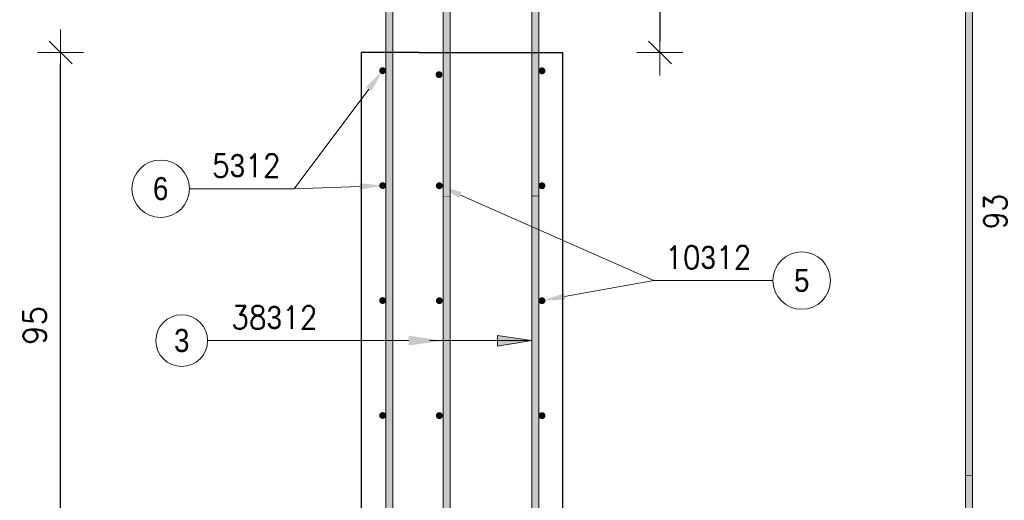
# Model space of a CAD drawing. Extents: x 72518 to 104580, y -134755 to -121361.
# Tile 2 of 47: x 74080 to 75792, y -132695 to -131859. Entities that reach past the tile are written whole.
import ezdxf

# ---------------------------------------------------------------- set-up
doc = ezdxf.new("R2010")
doc.units = 0
doc.header["$LTSCALE"] = 5
doc.header["$MEASUREMENT"] = 0
for name, color, linetype, lineweight in [('AutoCAD_Structural_Detailing_deskowanie', 2, 'Continuous', 30), ('AutoCAD_Structural_Detailing_kształt pręta', 7, 'Continuous', 13), ('AutoCAD_Structural_Detailing_opis kształtu pręta', 7, 'Continuous', 13), ('AutoCAD_Structural_Detailing_opis rozkładu', 7, 'Continuous', 13), ('AutoCAD_Structural_Detailing_pręt wyrzucony', 7, 'Continuous', 13), ('AutoCAD_Structural_Detailing_pręty punktowe', 7, 'Continuous', 40), ('PS HATCH', 252, 'Continuous', 9), ('PS_DIM', 4, 'Continuous', 13)]:
    doc.layers.add(name, color=color, linetype=linetype, lineweight=lineweight)
doc.styles.add('r-gil', font='GIL_____.TTF', dxfattribs={"width": 0.9})
doc.styles.add('r-simplex', font='simplex.shx', dxfattribs={"width": 0.9})
doc.styles.add('styl2M', font='simplex.shx')
doc.dimstyles.new('RBCT DIM 20_M', dxfattribs={"dimtxt": 40, "dimasz": 20, "dimexe": 20, "dimexo": 150, "dimgap": 25, "dimtad": 1, "dimdec": 1, "dimlfac": 0.1, "dimzin": 9, "dimdsep": 46, "dimtxsty": 'styl2M', "dimblk": 'dimznak', "dimcen": 40, "dimse1": 1, "dimse2": 1, "dimclrd": 8, "dimclre": 8, "dimclrt": 4, "dimadec": 0, "dimazin": 0, "dimtfac": 1, "dimtdec": 1, "dimtix": 1, "dimtmove": 2, "dimatfit": 3, "dimldrblk": 'dimznak', "dimfxl": 5, "dimfxlon": 1, "dimarcsym": 0})

# ---------------------------------------------------------------- blocks, each defined once
blk = doc.blocks.new('dimznak')
at = {"color": 0}
for points in [[(0, 2), (0, -2)], [(-2, 0), (2, 0)]]:
    blk.add_lwpolyline(points, dxfattribs=at)
at = {"color": 3}
blk.add_lwpolyline([(1, 1), (-1, -1)], dxfattribs=at)
blk = doc.blocks.new('*D62')
at = {"layer": 'Defpoints', "color": 0, "transparency": 16777216}
for p in [(74970.40253566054, -131316.0914531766), (75024.40253566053, -131916.0914531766), (75193.06574316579, -131916.0914531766)]:
    blk.add_point(p, dxfattribs=at)
at = {"layer": 'PS_DIM', "color": 8, "lineweight": -2, "transparency": 16777216}
blk.add_line((75193.06574316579, -131336.0914531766), (75193.06574316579, -131896.0914531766), dxfattribs=at)
at = {"layer": 'PS_DIM', "color": 8, "lineweight": -2, "transparency": 16777216, "xscale": 20, "yscale": 20, "zscale": 20}
for p, rotation in [((75193.06574316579, -131316.0914531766), 90), ((75193.06574316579, -131916.0914531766), 270)]:
    blk.add_blockref('dimznak', p, dxfattribs=dict(at, rotation=rotation))
at = {"layer": 'PS_DIM', "color": 4, "transparency": 16777216, "insert": (75148.0657431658, -131616.0914531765), "char_height": 40, "attachment_point": 5, "rotation": 90, "style": 'styl2M', "bg_fill": 3, "box_fill_scale": 1.25, "bg_fill_color": 256, "bg_fill_true_color": 13158600, "bg_fill_transparency": 0}
blk.add_mtext('60', dxfattribs=at)
blk = doc.blocks.new('*D138')
at = {"layer": 'Defpoints', "color": 0, "transparency": 16777216}
for p in [(74150.99969046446, -131916.0914531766), (74674.40253566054, -131916.0914531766), (74549.40253566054, -132866.0914531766)]:
    blk.add_point(p, dxfattribs=at)
at = {"layer": 'PS_DIM', "color": 8, "lineweight": -2, "transparency": 16777216}
blk.add_line((74150.99969046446, -132846.0914531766), (74150.99969046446, -131936.0914531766), dxfattribs=at)
at = {"layer": 'PS_DIM', "color": 8, "lineweight": -2, "transparency": 16777216, "xscale": 20, "yscale": 20, "zscale": 20}
for p, rotation in [((74150.99969046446, -131916.0914531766), 90), ((74150.99969046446, -132866.0914531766), 270)]:
    blk.add_blockref('dimznak', p, dxfattribs=dict(at, rotation=rotation))
at = {"layer": 'PS_DIM', "color": 4, "transparency": 16777216, "insert": (74105.99969046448, -132391.0914531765), "char_height": 40, "attachment_point": 5, "rotation": 90, "style": 'styl2M', "bg_fill": 3, "box_fill_scale": 1.25, "bg_fill_color": 256, "bg_fill_true_color": 13158600, "bg_fill_transparency": 0}
blk.add_mtext('95', dxfattribs=at)

msp = doc.modelspace()

# ---------------------------------------------------------------- hatches: boundary and pattern name
at = {"layer": 'AutoCAD_Structural_Detailing_kształt pręta'}
for points in [[(74828.40253566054, -131916.0914531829), (74816.40253566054, -131916.0914531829), (74816.40253566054, -130996.1937479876), (74828.40253566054, -130996.1937479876)], [(74728.40253538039, -133280.0914532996), (74716.40253538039, -133280.0914532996), (74716.40253538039, -131627.1937479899), (74728.40253538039, -131627.1937479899)], [(74828.40253539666, -132166.0914535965), (74816.40253539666, -132166.0914535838), (74816.40253566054, -131916.0914532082), (74828.40253566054, -131916.0914532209)], [(74828.40253539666, -133280.0914535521), (74816.40253539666, -133280.0914535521), (74816.40253539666, -132166.0914536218), (74828.40253539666, -132166.0914536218)], [(74982.40253592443, -133280.0914535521), (74970.40253592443, -133280.0914535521), (74970.40253592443, -132166.0914536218), (74982.40253592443, -132166.0914536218)]]:
    msp.add_hatch(color=161, dxfattribs=at).paths.add_polyline_path(points, flags=0)
h = msp.add_hatch(color=161, dxfattribs=at)
edge = h.paths.add_edge_path(flags=0)
edge.add_line((74828.40253566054, -131915.0914532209), (74816.40253566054, -131915.0914532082))
edge.add_arc((74816.40253566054, -131915.5914532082), 0.5, 270, 450, ccw=False)
edge.add_line((74816.40253566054, -131916.0914532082), (74828.40253566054, -131916.0914532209))
edge.add_arc((74828.40253566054, -131915.5914532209), 0.5, -90.00000000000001, 89.99999999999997)
h = msp.add_hatch(color=161, dxfattribs=at)
edge = h.paths.add_edge_path(flags=0)
edge.add_line((74816.40253539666, -132167.0914535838), (74828.40253539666, -132167.0914535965))
edge.add_arc((74828.40253539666, -132166.5914535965), 0.5, 90, 270, ccw=False)
edge.add_line((74828.40253539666, -132166.0914535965), (74816.40253539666, -132166.0914535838))
edge.add_arc((74816.40253539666, -132166.5914535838), 0.5, -270, -89.99999999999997)
h = msp.add_hatch(color=161, dxfattribs=at)
edge = h.paths.add_edge_path(flags=0)
edge.add_line((74982.40253592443, -132165.0914536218), (74970.40253592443, -132165.0914536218))
edge.add_arc((74970.40253592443, -132165.5914536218), 0.5, 270, 450, ccw=False)
edge.add_line((74970.40253592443, -132166.0914536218), (74982.40253592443, -132166.0914536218))
edge.add_arc((74982.40253592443, -132165.5914536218), 0.5, -90.00000000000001, 89.99999999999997)
at = {"layer": 'AutoCAD_Structural_Detailing_opis kształtu pręta'}
msp.add_hatch(color=8, dxfattribs=at).paths.add_polyline_path([(74816.40253539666, -132417.4200405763), (74756.40253539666, -132408.8672479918), (74756.40253539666, -132425.9728331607)], flags=0)
at = {"layer": 'AutoCAD_Structural_Detailing_opis rozkładu'}
for points in [[(74809.48909593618, -132147.9745871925), (74843.76855671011, -132169.3621956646), (74848.37924489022, -132158.9321207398)], [(74988.06750778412, -132347.9745871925), (75028.44397894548, -132346.4739860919), (75026.41650446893, -132335.2519427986)]]:
    msp.add_hatch(color=8, dxfattribs=at).paths.add_polyline_path(points, flags=0)
at = {"layer": 'AutoCAD_Structural_Detailing_pręt wyrzucony'}
for points in [[(75736.49336697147, -132652.2947452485), (75724.49336697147, -132652.2947452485), (75724.49336697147, -131733.3970400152), (75736.49336697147, -131733.3970400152)], [(75736.49336670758, -132903.2947456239), (75724.49336670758, -132903.2947456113), (75724.49336697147, -132652.2947452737), (75736.49336697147, -132652.2947452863)]]:
    msp.add_hatch(color=6, dxfattribs=at).paths.add_polyline_path(points, flags=0)
h = msp.add_hatch(color=6, dxfattribs=at)
edge = h.paths.add_edge_path(flags=0)
edge.add_line((75736.49336697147, -132651.2947452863), (75724.49336697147, -132651.2947452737))
edge.add_arc((75724.49336697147, -132651.7947452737), 0.5, 270, 450, ccw=False)
edge.add_line((75724.49336697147, -132652.2947452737), (75736.49336697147, -132652.2947452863))
edge.add_arc((75736.49336697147, -132651.7947452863), 0.5, -90.00000000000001, 89.99999999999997)
at = {"layer": 'AutoCAD_Structural_Detailing_pręty punktowe'}
h = msp.add_hatch(color=1, dxfattribs=at)
edge = h.paths.add_edge_path(flags=0)
edge.add_arc((74710.94110796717, -131947.654734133), 6, 0, 360, ccw=False)
h = msp.add_hatch(color=1, dxfattribs=at)
edge = h.paths.add_edge_path(flags=0)
edge.add_arc((74809.06800961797, -131954.6677563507), 6, 0, 360, ccw=False)
h = msp.add_hatch(color=1, dxfattribs=at)
edge = h.paths.add_edge_path(flags=0)
edge.add_arc((74710.94110796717, -132147.654734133), 6, 0, 360, ccw=False)
h = msp.add_hatch(color=1, dxfattribs=at)
edge = h.paths.add_edge_path(flags=0)
edge.add_arc((74809.48909593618, -132147.9745871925), 6, 0, 360, ccw=False)
h = msp.add_hatch(color=1, dxfattribs=at)
edge = h.paths.add_edge_path(flags=0)
edge.add_arc((74988.06750778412, -132147.9745871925), 6, 0, 360, ccw=False)
h = msp.add_hatch(color=1, dxfattribs=at)
edge = h.paths.add_edge_path(flags=0)
edge.add_arc((74710.94110796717, -132347.654734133), 6, 0, 360, ccw=False)
h = msp.add_hatch(color=1, dxfattribs=at)
edge = h.paths.add_edge_path(flags=0)
edge.add_arc((74809.48909593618, -132347.9745871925), 6, 0, 360, ccw=False)
h = msp.add_hatch(color=1, dxfattribs=at)
edge = h.paths.add_edge_path(flags=0)
edge.add_arc((74988.06750778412, -132347.9745871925), 6, 0, 360, ccw=False)
h = msp.add_hatch(color=1, dxfattribs=at)
edge = h.paths.add_edge_path(flags=0)
edge.add_arc((74710.94110796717, -132547.654734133), 6, 0, 360, ccw=False)
h = msp.add_hatch(color=1, dxfattribs=at)
edge = h.paths.add_edge_path(flags=0)
edge.add_arc((74809.48909593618, -132547.9745871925), 6, 0, 360, ccw=False)
h = msp.add_hatch(color=1, dxfattribs=at)
edge = h.paths.add_edge_path(flags=0)
edge.add_arc((74988.06750778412, -132547.9745871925), 6, 0, 360, ccw=False)
at = {"layer": 'PS HATCH'}
h = msp.add_hatch(color=256, dxfattribs=at)
h.dxf.hatch_style = 1
h.paths.add_polyline_path([(74970.37897829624, -132417.4200405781), (74910.46909674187, -132408.3150392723), (74910.46909674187, -132427.2161929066)])

# ---------------------------------------------------------------- linework, layer by layer
at = {"layer": 'AutoCAD_Structural_Detailing_deskowanie'}
for p, q in [((74674.40253566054, -132866.0914531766), (74674.40253566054, -131916.0914531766)), ((74774.40253566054, -131916.0914531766), (74674.40253566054, -131916.0914531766)), ((74774.40253566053, -131916.0914531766), (75024.40253566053, -131916.0914531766)), ((75024.40253566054, -132866.0914531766), (75024.40253566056, -131916.0914531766))]:
    msp.add_line(p, q, dxfattribs=at)
at = {"layer": 'AutoCAD_Structural_Detailing_kształt pręta', "color": 161}
for p, q in [((74816.40253566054, -131916.0914531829), (74816.40253566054, -130996.1937479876)), ((74828.40253566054, -131916.0914531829), (74828.40253566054, -130996.1937479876)), ((74716.40253538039, -133280.0914532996), (74716.40253538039, -131627.1937479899)), ((74728.40253538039, -133280.0914532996), (74728.40253538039, -131627.1937479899)), ((74816.40253539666, -132166.0914535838), (74816.40253566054, -131916.0914532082)), ((74828.40253539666, -132166.0914535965), (74828.40253566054, -131916.0914532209)), ((74816.40253539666, -133280.0914535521), (74816.40253539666, -132166.0914536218)), ((74828.40253539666, -133280.0914535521), (74828.40253539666, -132166.0914536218)), ((74970.40253592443, -133280.0914535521), (74970.40253592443, -132166.0914536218)), ((74982.40253592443, -133280.0914535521), (74982.40253592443, -132166.0914536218))]:
    msp.add_line(p, q, dxfattribs=at)
at = {"layer": 'AutoCAD_Structural_Detailing_kształt pręta', "color": 161, "extrusion": (0, 0, -1)}
for centre, start, end in [((-74816.40253566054, -131915.5914532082), 89.99999999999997, 270), ((-74828.40253566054, -131915.5914532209), 89.99999999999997, 270), ((-74816.40253539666, -132166.5914535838), 270, 90.00000000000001), ((-74828.40253539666, -132166.5914535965), 270, 90.00000000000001), ((-74970.40253592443, -132165.5914536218), 89.99999999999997, 270), ((-74982.40253592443, -132165.5914536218), 89.99999999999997, 270)]:
    msp.add_arc(centre, 0.5, start, end, dxfattribs=at)
at = {"layer": 'AutoCAD_Structural_Detailing_opis rozkładu', "color": 8}
for q in [(74846.07390080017, -132164.1471582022), (75027.4302417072, -132340.8629644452), (75389.7622733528, -132312.8524835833)]:
    msp.add_line((75182.4678673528, -132312.8524835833), q, dxfattribs=at)
at = {"layer": 'AutoCAD_Structural_Detailing_opis rozkładu', "color": 8, "lineweight": 18}
msp.add_circle((75439.7622733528, -132312.8524835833), 50, dxfattribs=at)
at = {"layer": 'AutoCAD_Structural_Detailing_pręt wyrzucony', "color": 6}
for p, q in [((75724.49336697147, -132652.2947452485), (75724.49336697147, -131733.3970400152)), ((75736.49336697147, -132652.2947452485), (75736.49336697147, -131733.3970400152)), ((75724.49336670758, -132903.2947456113), (75724.49336697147, -132652.2947452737)), ((75736.49336670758, -132903.2947456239), (75736.49336697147, -132652.2947452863))]:
    msp.add_line(p, q, dxfattribs=at)
at = {"layer": 'AutoCAD_Structural_Detailing_pręt wyrzucony', "color": 6, "extrusion": (0, 0, -1)}
for centre in [(-75724.49336697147, -132651.7947452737), (-75736.49336697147, -132651.7947452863)]:
    msp.add_arc(centre, 0.5, 89.99999999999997, 270, dxfattribs=at)
at = {"layer": 'PS HATCH'}
msp.add_line((74792.37897826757, -132417.4200405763), (74970.37897829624, -132417.4200405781), dxfattribs=at)
msp.add_lwpolyline([(74970.37897829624, -132417.4200405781), (74970.37897829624, -132417.4200405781), (74910.46909674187, -132408.3150392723), (74910.46909674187, -132427.2161929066), (74970.37897829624, -132417.4200405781)], dxfattribs=at)
at = {"layer": 'PS_DIM'}
msp.add_line((74674.40253566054, -131916.0914531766), (74774.40253566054, -131916.0914531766), dxfattribs=at)

# ---------------------------------------------------------------- texts
at = {"layer": 'AutoCAD_Structural_Detailing_opis rozkładu', "color": 3, "char_height": 40, "attachment_point": 5}
for s, insert, style in [('10\\Fdiam;3\\Fsimplex.shx;12 ', (75277.19084478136, -132272.8524835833), 'r-simplex'), ('5', (75439.7622733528, -132312.8524835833), 'r-gil')]:
    msp.add_mtext(s, dxfattribs=dict(at, insert=insert, style=style))
at = {"layer": 'AutoCAD_Structural_Detailing_pręt wyrzucony', "color": 3, "insert": (75776.49336697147, -132192.8458926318), "char_height": 40, "attachment_point": 5, "rotation": 90, "style": 'r-simplex'}
msp.add_mtext('93', dxfattribs=at)

# ---------------------------------------------------------------- next in the draw order: dimensions: what is measured, and where the dimension line sits
at = {"layer": 'PS_DIM'}
for base, p1, p2, picture, middle in [((75193.06574316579, -131916.0914531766), (74970.40253566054, -131316.0914531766), (75024.40253566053, -131916.0914531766), '*D62', (75148.0657431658, -131616.0914531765)), ((74150.99969046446, -131916.0914531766), (74549.40253566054, -132866.0914531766), (74674.40253566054, -131916.0914531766), '*D138', (74105.99969046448, -132391.0914531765))]:
    dim = msp.add_linear_dim(base=base, p1=p1, p2=p2, angle=90, dimstyle='RBCT DIM 20_M', override={"dimtfill": 1}, dxfattribs=at)
    dim.commit()
    dim.dimension.update_dxf_attribs({"geometry": picture, "text_midpoint": middle})

# ---------------------------------------------------------------- next in the draw order: hatches: boundary and pattern name
at = {"layer": 'AutoCAD_Structural_Detailing_kształt pręta'}
for points in [[(74982.40253566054, -131916.0914531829), (74970.40253566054, -131916.0914531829), (74970.40253566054, -130996.1937479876), (74982.40253566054, -130996.1937479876)], [(74982.40253592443, -132166.0914535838), (74970.40253592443, -132166.0914535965), (74970.40253566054, -131916.0914532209), (74982.40253566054, -131916.0914532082)]]:
    msp.add_hatch(color=161, dxfattribs=at).paths.add_polyline_path(points, flags=0)
h = msp.add_hatch(color=161, dxfattribs=at)
edge = h.paths.add_edge_path(flags=0)
edge.add_line((74970.40253566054, -131917.0914531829), (74982.40253566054, -131917.0914531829))
edge.add_arc((74982.40253566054, -131916.5914531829), 0.5, 90, 270, ccw=False)
edge.add_line((74982.40253566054, -131916.0914531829), (74970.40253566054, -131916.0914531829))
edge.add_arc((74970.40253566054, -131916.5914531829), 0.5, -270, -89.99999999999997)
at = {"layer": 'AutoCAD_Structural_Detailing_opis rozkładu'}
for points in [[(74710.94110796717, -131947.654734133), (74682.40888873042, -131976.2628394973), (74691.53886685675, -131983.095731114)], [(74710.94110796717, -132147.654734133), (74670.76163607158, -132143.3978261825), (74671.17252686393, -132154.794144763)]]:
    msp.add_hatch(color=8, dxfattribs=at).paths.add_polyline_path(points, flags=0)
at = {"layer": 'AutoCAD_Structural_Detailing_pręty punktowe'}
h = msp.add_hatch(color=1, dxfattribs=at)
edge = h.paths.add_edge_path(flags=0)
edge.add_arc((74988.06750778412, -131947.9745871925), 6, 0, 360, ccw=False)

# ---------------------------------------------------------------- next in the draw order: linework, layer by layer
at = {"layer": 'AutoCAD_Structural_Detailing_kształt pręta', "color": 161}
for p, q in [((74970.40253566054, -131916.0914531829), (74970.40253566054, -130996.1937479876)), ((74982.40253566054, -131916.0914531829), (74982.40253566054, -130996.1937479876)), ((74970.40253592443, -132166.0914535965), (74970.40253566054, -131916.0914532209)), ((74982.40253592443, -132166.0914535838), (74982.40253566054, -131916.0914532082))]:
    msp.add_line(p, q, dxfattribs=at)
at = {"layer": 'AutoCAD_Structural_Detailing_kształt pręta', "color": 161, "extrusion": (0, 0, -1)}
for centre in [(-74970.40253566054, -131916.5914531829), (-74982.40253566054, -131916.5914531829)]:
    msp.add_arc(centre, 0.5, 270, 90.00000000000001, dxfattribs=at)
at = {"layer": 'AutoCAD_Structural_Detailing_opis kształtu pręta', "color": 8}
msp.add_line((74406.57879463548, -132417.4200405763), (74756.40253539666, -132417.4200405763), dxfattribs=at)
at = {"layer": 'AutoCAD_Structural_Detailing_opis kształtu pręta', "color": 8, "lineweight": 18}
msp.add_circle((74361.57879463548, -132417.4200405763), 45, dxfattribs=at)
at = {"layer": 'AutoCAD_Structural_Detailing_opis rozkładu', "color": 8}
for q in [(74686.97387779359, -131979.6792853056), (74670.96708146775, -132149.0959854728), (74374.9444373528, -132153.2010725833)]:
    msp.add_line((74557.1098683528, -132153.2010725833), q, dxfattribs=at)
at = {"layer": 'AutoCAD_Structural_Detailing_opis rozkładu', "color": 8, "lineweight": 18}
msp.add_circle((74324.9444373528, -132153.2010725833), 50, dxfattribs=at)

# ---------------------------------------------------------------- next in the draw order: texts
at = {"layer": 'AutoCAD_Structural_Detailing_opis kształtu pręta', "color": 3, "char_height": 40, "attachment_point": 5}
for s, insert, style in [('38\\Fdiam;3\\Fsimplex.shx;12  ', (74522.57879463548, -132377.4200405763), 'r-simplex'), ('3', (74361.57879463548, -132417.4200405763), 'r-gil')]:
    msp.add_mtext(s, dxfattribs=dict(at, insert=insert, style=style))
at = {"layer": 'AutoCAD_Structural_Detailing_opis rozkładu', "color": 3, "char_height": 40, "attachment_point": 5}
for s, insert, style in [('5\\Fdiam;3\\Fsimplex.shx;12 ', (74473.80158020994, -132113.2010725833), 'r-simplex'), ('6', (74324.9444373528, -132153.2010725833), 'r-gil')]:
    msp.add_mtext(s, dxfattribs=dict(at, insert=insert, style=style))

doc.saveas('drawing.dxf')
